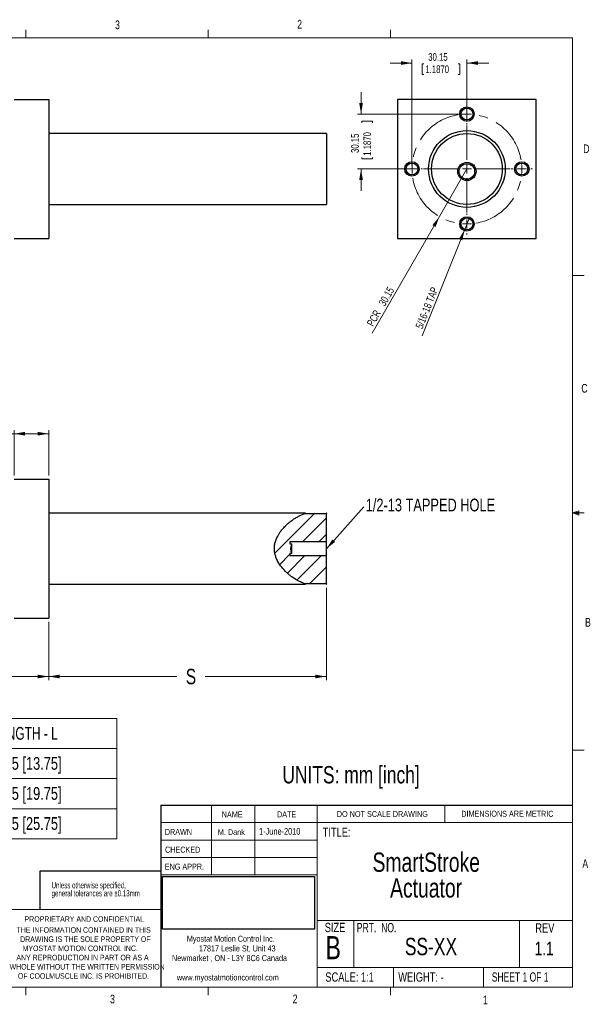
# Model space of a CAD drawing. Header units: millimetres. Extents: x 11 to 421, y 5 to 275.
# Tile 3 of 3: x 264 to 421, y 5 to 275. Entities that reach past the tile are written whole.
import ezdxf

# ---------------------------------------------------------------- set-up
doc = ezdxf.new("R2010")
doc.units = ezdxf.units.MM
doc.linetypes.add('CENTERX2', pattern=[20.32, 12.7, -2.54, 2.54, -2.54])
doc.layers.add('FORMAT', color=7, linetype='Continuous')
doc.styles.add('SLDTEXTSTYLE0', font='TXT', dxfattribs={"width": 0.75})
doc.styles.add('SLDTEXTSTYLE1', font='TXT', dxfattribs={"width": 0.694444})
doc.styles.add('SLDTEXTSTYLE2', font='TXT', dxfattribs={"width": 0.6875})
doc.styles.add('SLDTEXTSTYLE3', font='TXT', dxfattribs={"width": 0.592105})
doc.styles.add('SLDTEXTSTYLE4', font='TXT', dxfattribs={"width": 0.7})
doc.dimstyles.new('SLDDIMSTYLE0', dxfattribs={"dimtxt": 4.233333, "dimasz": 3, "dimexe": 0, "dimexo": 0.0625, "dimgap": 1.058333, "dimtad": 0, "dimlfac": 2, "dimrnd": 1e-09, "dimzin": 12, "dimdsep": 46, "dimtxsty": 'SLDTEXTSTYLE0', "dimsah": 1, "dimcen": 0.09, "dimadec": 0, "dimazin": 0, "dimtfac": 1, "dimtofl": 0, "dimtmove": 0, "dimatfit": 3, "dimfxl": 1, "dimtolj": 1, "dimtzin": 12, "dimarcsym": 0})
doc.dimstyles.new('SLDDIMSTYLE1', dxfattribs={"dimtxt": 2.116667, "dimasz": 3, "dimexe": 0, "dimexo": 0.0625, "dimgap": 0.529167, "dimtad": 0, "dimlfac": 2, "dimrnd": 1e-09, "dimzin": 12, "dimdsep": 46, "dimtxsty": 'SLDTEXTSTYLE0', "dimsah": 1, "dimcen": 0.09, "dimadec": 0, "dimazin": 0, "dimtfac": 1, "dimtofl": 0, "dimtmove": 0, "dimatfit": 3, "dimfxl": 1, "dimtolj": 1, "dimtzin": 12, "dimarcsym": 0})
doc.dimstyles.new('SLDDIMSTYLE3', dxfattribs={"dimtxt": 0, "dimasz": 3, "dimexe": 0, "dimexo": 0.0625, "dimgap": 0, "dimtad": 0, "dimtih": 1, "dimtoh": 1, "dimdec": 0, "dimrnd": 1e-09, "dimzin": 0, "dimdsep": 46, "dimtxsty": 'Standard', "dimsah": 1, "dimcen": 0.09, "dimadec": 0, "dimazin": 0, "dimtfac": 3, "dimtdec": 0, "dimtofl": 0, "dimtmove": 0, "dimatfit": 3, "dimfxl": 1, "dimtolj": 1, "dimtzin": 0, "dimarcsym": 0})
doc.dimstyles.new('SLDDIMSTYLE4', dxfattribs={"dimtxt": 2.116667, "dimasz": 3, "dimexe": 0, "dimexo": 0.0625, "dimgap": 0.529167, "dimtad": 2, "dimlfac": 2, "dimrnd": 1e-09, "dimzin": 12, "dimdsep": 46, "dimtxsty": 'SLDTEXTSTYLE0', "dimsah": 1, "dimcen": 0.09, "dimadec": 0, "dimazin": 0, "dimtfac": 1, "dimtmove": 0, "dimatfit": 3, "dimfxl": 1, "dimtolj": 1, "dimtzin": 12, "dimarcsym": 0})
doc.dimstyles.new('SLDDIMSTYLE6', dxfattribs={"dimtxt": 2.116667, "dimasz": 3, "dimexe": 0, "dimexo": 0.0625, "dimgap": 0.529167, "dimtad": 2, "dimlfac": 2, "dimrnd": 1e-09, "dimzin": 12, "dimdsep": 46, "dimtxsty": 'SLDTEXTSTYLE0', "dimsah": 1, "dimcen": 0.09, "dimadec": 0, "dimazin": 0, "dimtfac": 1, "dimtofl": 0, "dimtmove": 0, "dimatfit": 3, "dimfxl": 1, "dimtolj": 1, "dimtzin": 12, "dimarcsym": 0})
doc.dimstyles.new('SLDDIMSTYLE7', dxfattribs={"dimtxt": 2.116667, "dimasz": 3, "dimexe": 0, "dimexo": 0.0625, "dimgap": 0.529167, "dimtad": 0, "dimlfac": 2, "dimrnd": 1e-09, "dimzin": 12, "dimdsep": 46, "dimtxsty": 'SLDTEXTSTYLE0', "dimsah": 1, "dimcen": 0.09, "dimadec": 0, "dimazin": 0, "dimtfac": 1, "dimtofl": 0, "dimtmove": 0, "dimatfit": 3, "dimfxl": 1, "dimtolj": 1, "dimtzin": 12, "dimarcsym": 0})
picture_1 = doc.add_image_def('image1.bmp', size_in_pixel=(895, 310))

# ---------------------------------------------------------------- blocks, each defined once
blk = doc.blocks.new('SW_NOTE_1')
at = {"color": 0, "linetype": 'Continuous', "lineweight": 0, "char_height": 1.651, "attachment_point": 1, "style": 'SLDTEXTSTYLE0'}
for s, insert in [('Myostat Motion Control Inc.', (0, 2.13)), ('17817 Leslie St, Unit 43', (3.32, -0.52)), ('Newmarket , ON - L3Y 8C6 Canada', (-4.09, -3.17)), ('www.myostatmotioncontrol.com', (-2.73, -8.48))]:
    blk.add_mtext(s, dxfattribs=dict(at, insert=insert))
blk = doc.blocks.new('SW_NOTE_2')
at = {"color": 0, "linetype": 'Continuous', "lineweight": 0, "char_height": 1.524, "attachment_point": 1, "style": 'SLDTEXTSTYLE0'}
for s, insert in [('THE INFORMATION CONTAINED IN THIS', (0, 1.96)), ('DRAWING IS THE SOLE PROPERTY OF', (1, -0.56)), ('MYOSTAT MOTION CONTROL INC. ', (1.67, -3.08)), ('ANY REPRODUCTION IN PART OR AS A', (-0.04, -5.61)), ('WHOLE WITHOUT THE WRITTEN PERMISSION', (-1.91, -8.13)), ('OF COOLMUSCLE INC. IS PROHIBITED.', (0.37, -10.66))]:
    blk.add_mtext(s, dxfattribs=dict(at, insert=insert))
blk = doc.blocks.new('SW_NOTE_3')
at = {"color": 0, "linetype": 'Continuous', "lineweight": 0, "attachment_point": 1, "style": 'SLDTEXTSTYLE0'}
for s, insert, char_height in [('SmartStroke', (0, 6.82), 5.2917), ('Actuator', (4.82, -0.23), 5.292)]:
    blk.add_mtext(s, dxfattribs=dict(at, insert=insert, char_height=char_height))
blk = doc.blocks.new('SW_NOTE_4')
at = {"color": 0, "linetype": 'Continuous', "lineweight": 0, "char_height": 1.7, "attachment_point": 1, "style": 'SLDTEXTSTYLE3'}
for s, insert in [('general tolerances are ±0.13mm', (0, -0.01)), ('Unless otherwise specified, ', (0, 2.19))]:
    blk.add_mtext(s, dxfattribs=dict(at, insert=insert))
blk = doc.blocks.new('SW_TABLEANNOTATION_0')
at = {"color": 0, "linetype": 'Continuous', "lineweight": 0}
for p, q in [((0, 0), (0, -32.96)), ((140.64, 0), (0, 0)), ((50.88, 0), (50.88, -32.96)), ((95.76, 0), (95.76, -32.96)), ((140.64, -32.96), (140.64, 0)), ((0, -8.24), (140.64, -8.24)), ((0, -16.48), (140.64, -16.48)), ((0, -24.72), (140.64, -24.72)), ((0, -32.96), (140.64, -32.96))]:
    blk.add_line(p, q, dxfattribs=at)
at = {"color": 0, "linetype": 'Continuous', "lineweight": 0, "char_height": 3.5, "attachment_point": 1}
for s, insert, style in [('STANDARD MODELS', (3.18, -2.31), 'SLDTEXTSTYLE0'), ('STROKE - S', (61.86, -2.31), 'SLDTEXTSTYLE4'), ('LENGTH - L', (106.38, -2.31), 'SLDTEXTSTYLE4'), ('SS-6', (21.05, -10.55), 'SLDTEXTSTYLE0'), ('152.4 [6]', (63.92, -10.55), 'SLDTEXTSTYLE0'), ('349.25 [13.75]', (102.98, -10.55), 'SLDTEXTSTYLE0'), ('SS-12', (19.75, -18.79), 'SLDTEXTSTYLE0'), ('304.8 [12]', (62.63, -18.79), 'SLDTEXTSTYLE0'), ('501.65 [19.75]', (102.98, -18.79), 'SLDTEXTSTYLE0'), ('SS-18', (19.75, -27.03), 'SLDTEXTSTYLE0'), ('457.2 [18]', (62.63, -27.03), 'SLDTEXTSTYLE0'), ('654.05 [25.75]', (102.98, -27.03), 'SLDTEXTSTYLE0')]:
    blk.add_mtext(s, dxfattribs=dict(at, insert=insert, style=style))
blk = doc.blocks.new('SW_HATCH_0')
at = {"color": 0, "linetype": 'Continuous', "lineweight": 0}
for p, q in [((-2.35, -6.84), (8.53, 4.04)), ((5.25, -3.73), (11.81, 2.83)), ((0, 0), (1.15, 1.15)), ((9.74, -3.73), (11.81, -1.66)), ((-1, -9.98), (1.81, -7.17)), ((1.1, -12.37), (5.94, -7.53)), ((1.98, -7), (2.21, -6.77)), ((3.71, -14.25), (10.43, -7.53)), ((7.15, -15.3), (11.81, -10.64)), ((11.64, -15.3), (11.81, -15.13))]:
    blk.add_line(p, q, dxfattribs=at)
blk = doc.blocks.new('*D8')
at = {"color": 7, "linetype": 'Continuous', "lineweight": 0}
for p, q in [((97.57, 110.17), (97.57, 94.17)), ((272.19, 110.17), (272.19, 94.17)), ((97.57, 95.17), (172.43, 95.17)), ((272.19, 95.17), (179.94, 95.17))]:
    blk.add_line(p, q, dxfattribs=at)
for points in [[(97.57, 95.17), (100.57, 94.67), (100.57, 95.67)], [(272.19, 95.17), (269.19, 95.67), (269.19, 94.67)]]:
    blk.add_solid(points, dxfattribs=at)
at = {"color": 7, "linetype": 'Continuous', "lineweight": 0, "insert": (174.88, 97.27), "char_height": 4.23, "attachment_point": 1, "style": 'SLDTEXTSTYLE0'}
blk.add_mtext('L', dxfattribs=at)
blk = doc.blocks.new('*D9')
at = {"color": 7, "linetype": 'Continuous', "lineweight": 0}
for p, q in [((348.39, 119.51), (348.39, 94.17)), ((272.19, 110.17), (272.19, 94.17)), ((272.19, 95.17), (307.36, 95.17)), ((348.39, 95.17), (315.08, 95.17))]:
    blk.add_line(p, q, dxfattribs=at)
for points in [[(272.19, 95.17), (275.19, 94.67), (275.19, 95.67)], [(348.39, 95.17), (345.39, 95.67), (345.39, 94.67)]]:
    blk.add_solid(points, dxfattribs=at)
at = {"color": 7, "linetype": 'Continuous', "lineweight": 0, "insert": (309.81, 97.27), "char_height": 4.23, "attachment_point": 1, "style": 'SLDTEXTSTYLE0'}
blk.add_mtext('S', dxfattribs=at)
blk = doc.blocks.new('*D12')
at = {"color": 7, "linetype": 'Continuous', "lineweight": 0}
for p, q in [((262.67, 150.27), (262.67, 162.74)), ((272.19, 150.27), (272.19, 162.74)), ((245.81, 161.49), (245.81, 158.63)), ((245.81, 161.49), (246.24, 161.49)), ((256.13, 161.49), (255.7, 161.49)), ((256.13, 161.49), (256.13, 158.63)), ((262.67, 161.74), (259, 161.74)), ((272.19, 161.74), (262.67, 161.74)), ((245.81, 158.63), (246.24, 158.63)), ((256.13, 158.63), (255.7, 158.63))]:
    blk.add_line(p, q, dxfattribs=at)
for points in [[(262.67, 161.74), (265.67, 161.24), (265.67, 162.24)], [(272.19, 161.74), (269.19, 162.24), (269.19, 161.24)]]:
    blk.add_solid(points, dxfattribs=at)
at = {"color": 7, "linetype": 'Continuous', "lineweight": 0, "char_height": 2.117, "attachment_point": 1, "style": 'SLDTEXTSTYLE0'}
for s, insert in [('19.05', (247.45, 164.47)), ('0.7500', (246.67, 161.11))]:
    blk.add_mtext(s, dxfattribs=dict(at, insert=insert))
blk = doc.blocks.new('SW_HATCH_1')
at = {"color": 0, "linetype": 'Continuous', "lineweight": 0}
for p, q in [((-2.35, -6.84), (8.53, 4.04)), ((5.25, -3.73), (11.81, 2.83)), ((0, 0), (1.15, 1.15)), ((9.74, -3.73), (11.81, -1.66)), ((-1, -9.98), (1.81, -7.17)), ((1.1, -12.37), (5.94, -7.53)), ((1.98, -7), (2.21, -6.77)), ((3.71, -14.25), (10.43, -7.53)), ((7.15, -15.3), (11.81, -10.64)), ((11.64, -15.3), (11.81, -15.13))]:
    blk.add_line(p, q, dxfattribs=at)
blk = doc.blocks.new('*D17')
at = {"color": 7, "linetype": 'Continuous', "lineweight": 0}
for q in [(386.96, 234.34), (360.95, 189.29)]:
    blk.add_line((379.42, 221.29), q, dxfattribs=at)
blk.add_solid([(379.42, 221.29), (377.49, 218.94), (378.35, 218.44)], dxfattribs=at)
at = {"color": 7, "linetype": 'Continuous', "lineweight": 0, "char_height": 2.117, "attachment_point": 1, "rotation": 60, "style": 'SLDTEXTSTYLE0'}
for s, insert in [('30.15', (362.61, 197.62)), ('PCR ', (359.38, 192.03))]:
    blk.add_mtext(s, dxfattribs=dict(at, insert=insert))
blk = doc.blocks.new('*D18')
at = {"color": 7, "linetype": 'Continuous', "lineweight": 0}
for q in [(387.56, 220.78), (374.71, 188.62)]:
    blk.add_line((386.35, 217.75), q, dxfattribs=at)
blk.add_solid([(386.35, 217.75), (384.77, 215.15), (385.7, 214.78)], dxfattribs=at)
at = {"color": 7, "linetype": 'Continuous', "lineweight": 0, "insert": (372.77, 191.11), "char_height": 2.1167, "attachment_point": 1, "rotation": 68.2105, "style": 'SLDTEXTSTYLE0'}
blk.add_mtext('5/16-18 TAP', dxfattribs=at)
blk = doc.blocks.new('*D19')
at = {"color": 7, "linetype": 'Continuous', "lineweight": 0}
for p, q in [((357.91, 249.42), (357.91, 255.42)), ((385.96, 249.42), (356.91, 249.42)), ((358.16, 247.41), (361.02, 247.41)), ((358.16, 247.41), (358.16, 246.98)), ((361.02, 247.41), (361.02, 246.98)), ((358.16, 237.1), (358.16, 237.53)), ((358.16, 237.1), (361.02, 237.1)), ((361.02, 237.1), (361.02, 237.53)), ((374.05, 234.34), (356.91, 234.34)), ((357.91, 234.34), (357.91, 228.34))]:
    blk.add_line(p, q, dxfattribs=at)
for points in [[(357.91, 249.42), (358.41, 252.42), (357.41, 252.42)], [(357.91, 234.34), (357.41, 231.34), (358.41, 231.34)]]:
    blk.add_solid(points, dxfattribs=at)
at = {"color": 7, "linetype": 'Continuous', "lineweight": 0, "char_height": 2.117, "attachment_point": 1, "rotation": 90, "style": 'SLDTEXTSTYLE0'}
for s, insert in [('30.15', (355.18, 238.74)), ('1.1870', (358.54, 237.96))]:
    blk.add_mtext(s, dxfattribs=dict(at, insert=insert))
blk = doc.blocks.new('*D20')
at = {"color": 7, "linetype": 'Continuous', "lineweight": 0}
for p, q in [((371.88, 263.39), (365.88, 263.39)), ((371.88, 235.34), (371.88, 264.39)), ((374.71, 263.14), (374.71, 260.29)), ((374.71, 263.14), (375.14, 263.14)), ((385.02, 263.14), (384.59, 263.14)), ((385.02, 263.14), (385.02, 260.29)), ((386.96, 247.25), (386.96, 264.39)), ((386.96, 263.39), (392.96, 263.39)), ((374.71, 260.29), (375.14, 260.29)), ((385.02, 260.29), (384.59, 260.29))]:
    blk.add_line(p, q, dxfattribs=at)
for points in [[(371.88, 263.39), (368.88, 263.89), (368.88, 262.89)], [(386.96, 263.39), (389.96, 262.89), (389.96, 263.89)]]:
    blk.add_solid(points, dxfattribs=at)
at = {"color": 7, "linetype": 'Continuous', "lineweight": 0, "char_height": 2.117, "attachment_point": 1, "style": 'SLDTEXTSTYLE0'}
for s, insert in [('30.15', (376.35, 266.12)), ('1.1870', (375.56, 262.76))]:
    blk.add_mtext(s, dxfattribs=dict(at, insert=insert))
blk = doc.blocks.new('SW_CENTERMARKSYMBOL_1')
at = {"color": 0, "linetype": 'Continuous', "lineweight": 0}
for p, q in [((0, 32.65), (0, 33.03)), ((0, 30.15), (0, 31.4)), ((0, 30.15), (0, 28.9)), ((0, 27.65), (0, 27.27)), ((0, 17.57), (0, 26.98)), ((0, 15.07), (0, 16.32)), ((-17.57, 15.07), (-17.96, 15.07)), ((-15.07, 15.07), (-16.32, 15.07)), ((-15.07, 15.07), (-13.82, 15.07)), ((-12.57, 15.07), (-12.19, 15.07)), ((-2.5, 15.07), (-11.91, 15.07)), ((0, 15.07), (-1.25, 15.07)), ((0, 15.07), (0, 13.82)), ((0, 15.07), (1.25, 15.07)), ((2.5, 15.07), (11.91, 15.07)), ((12.57, 15.07), (12.19, 15.07)), ((15.07, 15.07), (13.82, 15.07)), ((15.07, 15.07), (16.32, 15.07)), ((17.57, 15.07), (17.96, 15.07)), ((0, 12.57), (0, 3.17)), ((0, 2.5), (0, 2.88)), ((0, 0), (0, 1.25)), ((0, 0), (0, -1.25)), ((0, -2.5), (0, -2.88))]:
    blk.add_line(p, q, dxfattribs=at)
at = {"color": 0, "linetype": 'CENTERX2', "lineweight": 0}
for start, end in [(99.5019, 170.4981), (9.5019, 80.4981), (189.5019, 260.4981), (279.5019, 350.4981)]:
    blk.add_arc((0, 15.07), 15.07, start, end, dxfattribs=at)
at = {"color": 0, "linetype": 'Continuous', "lineweight": 0}
for start, end in [(90, 94.7509), (85.2491, 90), (175.2491, 180), (0, 4.7509), (180, 184.7509), (355.2491, 0), (265.2491, 270), (270, 274.7509)]:
    blk.add_arc((0, 15.07), 15.07, start, end, dxfattribs=at)

msp = doc.modelspace()

# ---------------------------------------------------------------- linework, layer by layer
at = {"color": 7, "linetype": 'Continuous', "lineweight": 0}
for p, q in [((15.9068, 270.3087), (415.9568, 270.3087)), ((265.9317, 270.3087), (265.9317, 272.4626)), ((315.9379, 270.3087), (315.9379, 272.4626)), ((365.9442, 270.3087), (365.9442, 272.4626)), ((415.9568, 9.9587), (415.9568, 270.3087)), ((415.9568, 205.1124), (419.1318, 205.1124)), ((415.9568, 140.0249), (417.6632, 140.6348)), ((417.6632, 140.6348), (417.6632, 139.4514)), ((415.9568, 140.0249), (417.6632, 140.2545)), ((415.9568, 140.0249), (419.1318, 140.0249)), ((415.9568, 140.0249), (417.6632, 139.4514)), ((415.9568, 140.0249), (417.6632, 139.7631)), ((415.9568, 74.9374), (419.1318, 74.9374)), ((316.8169, 59.8531), (316.8169, 40.8031)), ((328.7175, 59.8531), (328.7175, 40.8031)), ((345.8853, 59.8531), (345.8853, 9.9587)), ((380.921, 55.0906), (380.921, 59.8531)), ((302.9194, 55.0906), (415.9568, 55.0906)), ((302.9194, 50.3281), (345.8853, 50.3281)), ((302.9194, 45.5656), (345.8853, 45.5656)), ((345.8853, 40.8031), (302.9194, 40.8031)), ((302.9194, 31.2781), (259.9535, 31.2781)), ((345.8853, 28.2432), (415.9568, 28.2432)), ((355.9321, 28.2432), (355.9321, 15.366)), ((401.4296, 28.2432), (401.4296, 15.366)), ((345.8853, 15.366), (415.9568, 15.366)), ((366.793, 15.366), (366.793, 9.9587)), ((391.4795, 15.366), (391.4795, 9.9587)), ((415.9568, 9.9587), (15.9068, 9.9587)), ((265.9317, 9.9587), (265.9317, 7.8048)), ((315.9379, 9.9587), (315.9379, 7.8048)), ((365.9442, 9.9587), (365.9442, 7.8048))]:
    msp.add_line(p, q, dxfattribs=at)
at = {"color": 7, "linetype": 'Continuous', "lineweight": 30}
for p, q in [((262.6669, 253.3941), (272.1919, 253.3941)), ((272.1919, 253.3941), (272.1919, 215.2941)), ((367.9085, 253.3941), (367.9085, 215.2941)), ((406.0085, 253.3941), (367.9085, 253.3941)), ((406.0085, 215.2941), (406.0085, 253.3941)), ((348.3919, 244.0596), (348.3919, 224.6286)), ((262.6669, 215.2941), (272.1919, 215.2941)), ((367.9085, 215.2941), (406.0085, 215.2941)), ((262.6669, 149.2746), (272.1919, 149.2746)), ((272.1919, 149.2746), (272.1919, 111.1746)), ((342.5729, 139.8935), (348.3919, 139.8935)), ((348.3919, 139.9401), (348.3919, 139.8935)), ((348.3919, 132.1242), (348.3919, 139.8935)), ((348.3919, 132.1242), (338.3919, 132.1242)), ((338.3919, 132.1242), (338.3919, 131.5935)), ((338.3919, 131.5935), (338.8669, 131.5935)), ((338.8669, 128.8556), (338.8669, 131.5935)), ((348.3919, 128.325), (348.3919, 132.1242)), ((338.8669, 128.8556), (338.3919, 128.8556)), ((338.3919, 128.8556), (338.3919, 128.325)), ((338.3919, 128.325), (348.3919, 128.325)), ((348.3919, 120.5556), (348.3919, 128.325)), ((348.3919, 120.5556), (342.5729, 120.5556)), ((348.3919, 120.5556), (348.3919, 120.5091)), ((262.6669, 111.1746), (272.1919, 111.1746)), ((302.9194, 59.8531), (415.9568, 59.8531)), ((302.9194, 59.8531), (302.9194, 9.9587))]:
    msp.add_line(p, q, dxfattribs=at)
for centre, radius in [((386.9585, 249.419), 1.9844), ((386.9585, 249.419), 1.632), ((386.9585, 234.3441), 10.5207), ((386.9585, 234.3441), 9.7155), ((371.8836, 234.3441), 1.9844), ((371.8836, 234.3441), 1.6319), ((386.9585, 233.6688), 2.5), ((386.9585, 233.6688), 2.125), ((402.0334, 234.3441), 1.9844), ((402.0334, 234.3441), 1.6319), ((386.9585, 219.2692), 1.9844), ((386.9585, 219.2692), 1.6319)]:
    msp.add_circle(centre, radius, dxfattribs=at)
for points in [[(348.3919, 244.0596), (272.1919, 244.0596)], [(272.1919, 224.6286), (348.3919, 224.6286)], [(342.6958, 139.9401), (272.1919, 139.9401)], [(348.3919, 139.9401), (348.3108, 139.9401)], [(272.1919, 120.5091), (342.6994, 120.5091)], [(348.3108, 120.5091), (348.3919, 120.5091)]]:
    msp.add_open_spline(points, degree=1, dxfattribs=at)
for points, knots in [([(342.6994, 120.5123), (342.7022, 120.5113), (342.7153, 120.5069), (342.6434, 120.5311), (342.4581, 120.5954), (342.1025, 120.727), (341.5801, 120.944), (340.9763, 121.2285), (340.0881, 121.7019), (339.1367, 122.3081), (338.1641, 123.0565), (337.4072, 123.7221), (336.6691, 124.4707), (335.9583, 125.3195), (335.2991, 126.2757), (334.7646, 127.2799), (334.3762, 128.3072), (334.1446, 129.3171), (334.0759, 130.3774), (334.1974, 131.445), (334.4904, 132.4948), (334.8821, 133.3983), (335.3083, 134.1631), (335.8765, 135.0252), (336.5943, 135.9049), (337.4507, 136.7697), (338.2552, 137.4689), (339.0816, 138.0918), (339.9271, 138.6448), (340.7702, 139.1202), (341.4893, 139.4656), (342.0518, 139.7019), (342.4065, 139.8352), (342.6163, 139.9089), (342.7096, 139.9403), (342.6989, 139.9367), (342.6958, 139.9356)], [0, 0, 0, 0, 0.00425949, 0.01967135, 0.03549826, 0.06190878, 0.08895885, 0.11871608, 0.14848816, 0.20937017, 0.24278746, 0.27620137, 0.31051915, 0.34482422, 0.38026561, 0.41631711, 0.44522722, 0.47486879, 0.50384232, 0.53401813, 0.56477275, 0.59640852, 0.6195131, 0.64262528, 0.69004397, 0.72546604, 0.76089621, 0.7973087, 0.8337212, 0.87162624, 0.90988578, 0.93495891, 0.96040686, 0.97652539, 0.99302796, 1, 1, 1, 1]), ([(348.3108, 139.934), (348.3113, 139.9339), (348.3123, 139.9336), (348.3686, 139.9052), (348.3919, 139.8935)], [0, 0, 0, 0, 0.587144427, 1, 1, 1, 1]), ([(338.8669, 131.5935), (338.8362, 131.5117), (338.7295, 131.2275), (338.5933, 130.7249), (338.5452, 130.1052), (338.6404, 129.5248), (338.7653, 129.123), (338.849, 128.9028), (338.8669, 128.8556)], [0, 0, 0, 0, 0.093149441, 0.323391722, 0.552608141, 0.749081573, 0.946142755, 1, 1, 1, 1]), ([(348.3919, 120.5556), (348.3471, 120.5333), (348.2898, 120.5048), (348.307, 120.5132), (348.3108, 120.5151)], [0, 0, 0, 0, 0.78182908, 1, 1, 1, 1])]:
    msp.add_open_spline(points, degree=3, knots=knots, dxfattribs=at)
at = {"layer": 'FORMAT'}
for p, q in [((269.8612, 31.2781), (269.8612, 41.8539)), ((269.8612, 41.8539), (302.9194, 41.8539))]:
    msp.add_line(p, q, dxfattribs=at)

# ---------------------------------------------------------------- block references
at = {"color": 7, "linetype": 'Continuous', "lineweight": 0}
for name, p in [('SW_CENTERMARKSYMBOL_1', (386.9585, 219.2692)), ('SW_HATCH_0', (336.5798, 135.857)), ('SW_HATCH_1', (336.5798, 135.857)), ('SW_TABLEANNOTATION_0', (150.2787, 83.6371)), ('SW_NOTE_3', (361.0556, 40.0782)), ('SW_NOTE_4', (272.9821, 36.5803)), ('SW_NOTE_2', (263.3542, 24.4643)), ('SW_NOTE_1', (310.1009, 21.9408))]:
    msp.add_blockref(name, p, dxfattribs=at)

# ---------------------------------------------------------------- texts
at = {"color": 7, "linetype": 'Continuous', "lineweight": 0, "attachment_point": 1}
for s, insert, char_height, style in [('3', (290.3913, 275.0699), 2.3813, 'SLDTEXTSTYLE0'), ('2', (340.3853, 275.2395), 2.3813, 'SLDTEXTSTYLE0'), ('D', (418.8794, 241.0714), 2.3813, 'SLDTEXTSTYLE0'), ('C', (418.368, 175.389), 2.3813, 'SLDTEXTSTYLE0'), ('1/2-13 TAPPED HOLE', (359.1928, 143.9453), 3.5, 'SLDTEXTSTYLE0'), ('B', (419.3916, 111.2288), 2.3813, 'SLDTEXTSTYLE0'), ('UNITS: mm [inch]', (336.3162, 70.6044), 4.7625, 'SLDTEXTSTYLE0'), ('NAME', (319.6806, 58.1816), 1.651, 'SLDTEXTSTYLE0'), ('DATE', (334.8453, 58.1816), 1.651, 'SLDTEXTSTYLE0'), ('DO NOT SCALE DRAWING', (351.2507, 58.2586), 1.5875, 'SLDTEXTSTYLE0'), ('DIMENSIONS ARE METRIC', (385.4163, 58.3493), 1.651, 'SLDTEXTSTYLE0'), ('DRAWN', (304.0533, 53.3814), 1.651, 'SLDTEXTSTYLE0'), ('M. Dank', (318.6028, 53.2907), 1.5875, 'SLDTEXTSTYLE0'), ('1-June-2010', (329.9241, 53.6327), 1.852083, 'SLDTEXTSTYLE0'), ('TITLE:', (347.3752, 53.7549), 2.54, 'SLDTEXTSTYLE0'), ('CHECKED', (304.1075, 48.4955), 1.651, 'SLDTEXTSTYLE0'), ('ENG APPR.', (304.034, 43.8595), 1.651, 'SLDTEXTSTYLE0'), ('A', (418.6449, 45.0247), 2.3813, 'SLDTEXTSTYLE0'), ('PROPRIETARY AND CONFIDENTIAL', (265.5535, 29.4237), 1.524, 'SLDTEXTSTYLE0'), ('SIZE', (347.9364, 27.6167), 2.54, 'SLDTEXTSTYLE0'), ('PRT.  NO.', (356.7375, 27.5812), 2.54, 'SLDTEXTSTYLE1'), ('REV', (405.7417, 27.4819), 2.54, 'SLDTEXTSTYLE0'), ('B', (348.1368, 23.983), 6.35, 'SLDTEXTSTYLE0'), ('SS-XX', (369.9237, 23.498), 4.7625, 'SLDTEXTSTYLE0'), ('1.1', (405.5772, 22.4454), 3.70417, 'SLDTEXTSTYLE0'), ('SCALE: 1:1', (348.1054, 14.0233), 2.54, 'SLDTEXTSTYLE0'), ('WEIGHT: -', (368.1188, 14.0233), 2.54, 'SLDTEXTSTYLE0'), ('SHEET 1 OF 1', (393.7877, 14.0316), 2.54, 'SLDTEXTSTYLE2'), ('3', (289.0208, 7.9151), 2.3813, 'SLDTEXTSTYLE0'), ('2', (339.1483, 7.936), 2.3813, 'SLDTEXTSTYLE0'), ('1', (391.3712, 7.6548), 2.3813, 'SLDTEXTSTYLE0')]:
    msp.add_mtext(s, dxfattribs=dict(at, insert=insert, char_height=char_height, style=style))

# ---------------------------------------------------------------- dimensions: what is measured, and where the dimension line sits
at = {"color": 7, "linetype": 'Continuous', "lineweight": 0}
for base, p1, p2, dimstyle, picture, middle in [((386.9585, 263.3941), (371.8836, 234.3441), (386.9585, 246.2536), 'SLDDIMSTYLE7', '*D20', (379.8634, 263.3941)), ((272.1919, 161.7371), (262.6669, 149.2746), (272.1919, 149.2746), 'SLDDIMSTYLE1', '*D12', (250.9693, 161.7371))]:
    dim = msp.add_linear_dim(base=base, p1=p1, p2=p2, dimstyle=dimstyle, dxfattribs=at)
    dim.commit()
    dim.dimension.update_dxf_attribs({"geometry": picture, "text_midpoint": middle, "dimtype": 160})
dim = msp.add_linear_dim(base=(357.9085, 234.3441), p1=(386.9585, 249.419), p2=(375.0489, 234.3441), angle=90, dimstyle='SLDDIMSTYLE7', dxfattribs=at)
dim.commit()
dim.dimension.update_dxf_attribs({"geometry": '*D19', "text_midpoint": (357.9085, 242.2552), "dimtype": 160})
dim = msp.add_radius_dim(center=(386.9585, 234.3441), mpoint=(379.421, 221.2888), text='PCR <>', dimstyle='SLDDIMSTYLE6', dxfattribs=at)
dim.commit()
dim.dimension.update_dxf_attribs({"geometry": '*D17', "text_midpoint": (365.0974, 196.4796), "dimtype": 164})
dim = msp.add_diameter_dim_2p(p1=(387.5643, 220.7845), p2=(386.3527, 217.7538), text='5/16-18 TAP', dimstyle='SLDDIMSTYLE4', override={"dimpost": '<>'}, dxfattribs=at)
dim.commit()
dim.dimension.update_dxf_attribs({"geometry": '*D18', "text_midpoint": (378.1944, 197.3457), "dimtype": 163})
for p1, text, picture, middle in [((348.3919, 120.5091), 'S', '*D9', (311.2183, 95.1746)), ((97.5669, 111.1746), 'L', '*D8', (176.1833, 95.1746))]:
    dim = msp.add_linear_dim(base=(272.1919, 95.1746), p1=p1, p2=(272.1919, 111.1746), text=text, dimstyle='SLDDIMSTYLE0', dxfattribs=at)
    dim.commit()
    dim.dimension.update_dxf_attribs({"geometry": picture, "text_midpoint": middle, "dimtype": 160})

# ---------------------------------------------------------------- pictures from other files: only their frames are drawn
image = msp.add_image(picture_1, insert=(303.408, 25.856), size_in_units=(41.6841, 14.4381))
image.dxf.flags = 7

# ---------------------------------------------------------------- leaders
msp.add_leader([(348.3919, 130.1707), (358.6886, 141.6946)], dimstyle='SLDDIMSTYLE3', dxfattribs=at)

doc.saveas('drawing.dxf')
